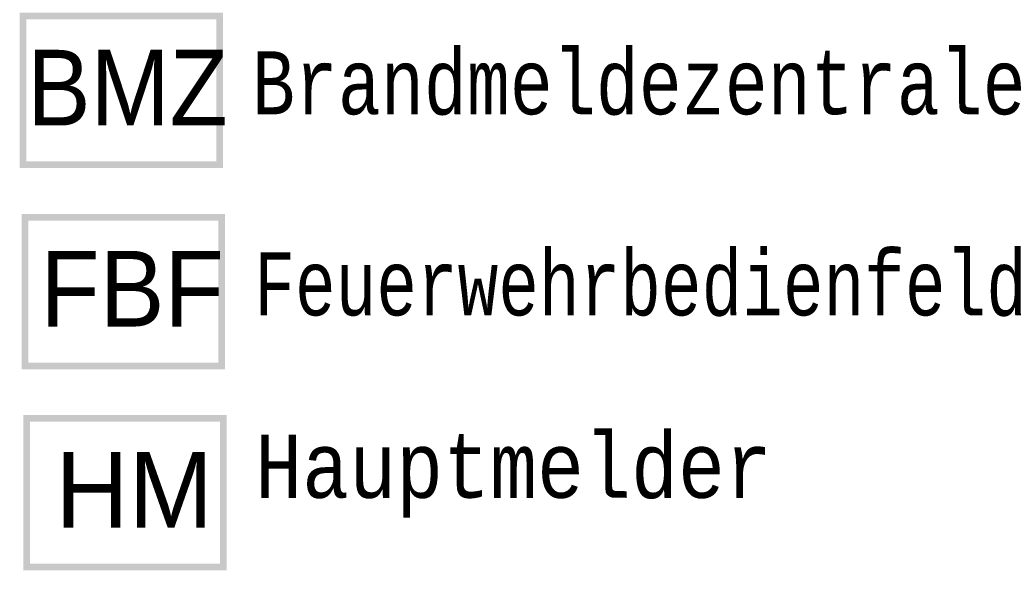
# Model space of a CAD drawing. Header units: metres. Extents: x -961 to -5, y -1637 to -5.
# Tile 3 of 20: x -5.6146 to -5.5755, y -5.0665 to -5.0447. Entities that reach past the tile are written whole.
import ezdxf

# ---------------------------------------------------------------- set-up
doc = ezdxf.new("R2010")
doc.units = ezdxf.units.M
doc.linetypes.add('AUSGEZOGEN', pattern=[0])
doc.linetypes.add('LINIE_9', pattern=[0.0003, 0, -0.0003])
doc.layers.add('XR$1$STANDARD', color=7, linetype='Continuous', lineweight=25)
doc.styles.add('ARIAL', font='ARIAL.TTF')
doc.styles.add('LUCIDACONSOLE', font='LUCON.TTF')

msp = doc.modelspace()

# ---------------------------------------------------------------- hatches: boundary and pattern name
at = {"layer": 'XR$1$STANDARD', "linetype": 'LINIE_9', "lineweight": 140}
h = msp.add_hatch(color=1, dxfattribs=at)
h.paths.add_polyline_path([(-5.606502, -5.044439), (-5.61457, -5.044439), (-5.61457, -5.050599), (-5.606502, -5.050599)])
h.paths.add_polyline_path([(-5.614306, -5.044703), (-5.606766, -5.044703), (-5.606766, -5.050335), (-5.614306, -5.050335)], flags=16)
h = msp.add_hatch(color=1, dxfattribs=at)
h.paths.add_polyline_path([(-5.606428, -5.052411), (-5.614496, -5.052411), (-5.614496, -5.058571), (-5.606428, -5.058571)])
h.paths.add_polyline_path([(-5.614232, -5.052675), (-5.606692, -5.052675), (-5.606692, -5.058307), (-5.614232, -5.058307)], flags=16)
h = msp.add_hatch(color=1, dxfattribs=at)
h.paths.add_polyline_path([(-5.606355, -5.060382), (-5.614423, -5.060382), (-5.614423, -5.066542), (-5.606355, -5.066542)])
h.paths.add_polyline_path([(-5.614159, -5.060646), (-5.606619, -5.060646), (-5.606619, -5.066278), (-5.614159, -5.066278)], flags=16)

# ---------------------------------------------------------------- texts
at = {"layer": 'XR$1$STANDARD', "color": 0, "linetype": 'AUSGEZOGEN', "lineweight": 25, "attachment_point": 7}
for s, insert, char_height, width, style in [('\\W0.90;BMZ', (-5.614274, -5.048908), 0.003, 0.00893549, 'ARIAL'), ('\\W0.87;Brandmeldezentrale', (-5.605374, -5.048514), 0.0025, 0.03837811, 'LUCIDACONSOLE'), ('\\W0.88;Feuerwehrbedienfeld', (-5.6053, -5.056486), 0.0025, 0.04045259, 'LUCIDACONSOLE'), ('\\W0.92;FBF', (-5.613755, -5.056879), 0.003, 0.00814886, 'ARIAL'), ('\\W0.96;HM', (-5.613152, -5.064851), 0.003, 0.00705163, 'ARIAL'), ('\\W0.88;Hauptmelder', (-5.605227, -5.064458), 0.0025, 0.02388435, 'LUCIDACONSOLE')]:
    msp.add_mtext(s, dxfattribs=dict(at, insert=insert, char_height=char_height, width=width, style=style))

doc.saveas('drawing.dxf')
